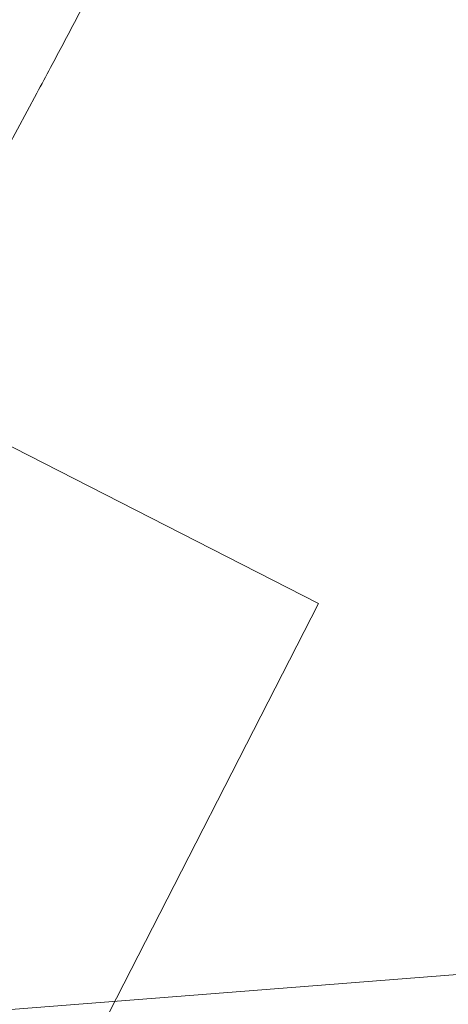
# Model space of a CAD drawing. Extents: x 5459245 to 5462690, y 5971016 to 5972523.
# Tile 117 of 198: x 5462453.595 to 5462453.88, y 5972211.743 to 5972212.399. Entities that reach past the tile are written whole.
import ezdxf

# ---------------------------------------------------------------- set-up
doc = ezdxf.new("R2010")
doc.units = 0
doc.layers.add('A_MAŁA ARCHITEKTURA', color=195, linetype='CONTINUOUS', lineweight=9)
doc.layers.add('ADT CCTV', color=102, linetype='CONTINUOUS')

# ---------------------------------------------------------------- blocks, each defined once
blk = doc.blocks.new('A$C43995eb0')
at = {"layer": 'A_MAŁA ARCHITEKTURA'}
for p in [(3092.12, 1481.29), (2397.12, 781.98)]:
    blk.add_line(p, (2397.12, 1481.29), dxfattribs=at)
at = {"layer": 'A_MAŁA ARCHITEKTURA', "linetype": 'Continuous'}
blk.add_line((2243.63, 1158.06), (2179.42, 1159.51), dxfattribs=at)
blk.add_open_spline([(2179.42, 1159.51), (2173, 1159.65), (2154.48, 1160.04), (2123.86, 1160.45), (2087.55, 1160.63), (2060.02, 1160.53), (2044.6, 1160.38), (2041.28, 1160.34)], degree=3, knots=[0, 0, 0, 0, 0.139442, 0.402266, 0.66509, 0.927913, 1, 1, 1, 1], dxfattribs=at)
blk = doc.blocks.new('A770198')
at = {"layer": 'ADT CCTV', "color": 140, "lineweight": 9}
blk.add_line((10.95893, 34.68235), (10.94106, 3.38664), dxfattribs=at)
blk = doc.blocks.new('G$CFAE608CC')
at = {"layer": 'ADT CCTV', "rotation": 90}
blk.add_blockref('A770198', (38.08383, 0), dxfattribs=at)

msp = doc.modelspace()

# ---------------------------------------------------------------- block references
at = {"layer": 'A_MAŁA ARCHITEKTURA', "xscale": 0.001, "yscale": 0.001, "zscale": 0.001, "rotation": 242.9301705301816}
msp.add_blockref('A$C43995eb0', (5462453.5658, 5972214.81866), dxfattribs=at)
at = {"layer": 'ADT CCTV', "rotation": 184.5356804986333}
msp.add_blockref('G$CFAE608CC', (5462467.50941, 5972223.83045), dxfattribs=at)

doc.saveas('drawing.dxf')
